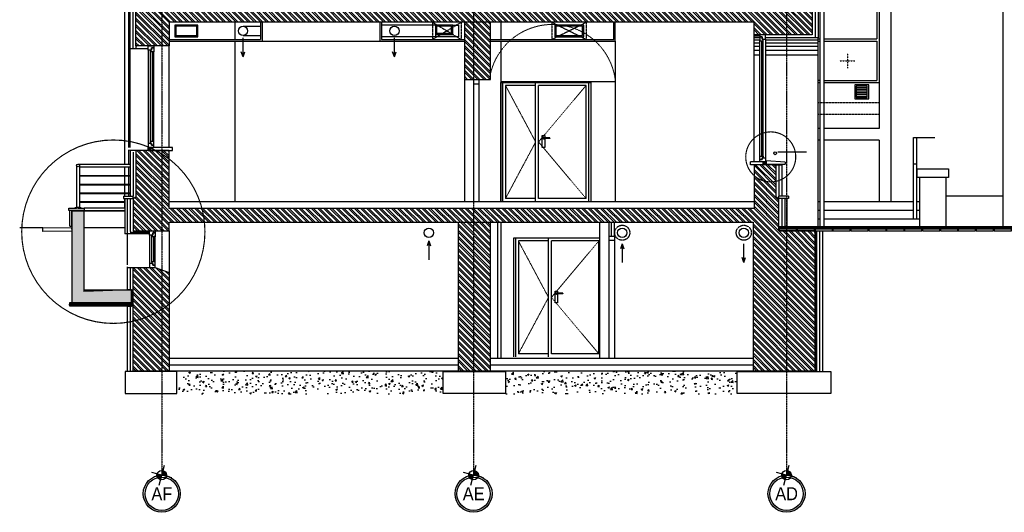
# Model space of a CAD drawing. Header units: inches. Extents: x -281236 to -70395, y 38777 to 102341.
# Tile 217 of 244: x -108179 to -106480, y 47503 to 48352. Entities that reach past the tile are written whole.
import ezdxf
from ezdxf.enums import TextEntityAlignment as Align

# ---------------------------------------------------------------- set-up
doc = ezdxf.new("R2010")
doc.units = ezdxf.units.IN
doc.header["$MEASUREMENT"] = 0
for name, pattern in [('CENTER', [2, 1.25, -0.25, 0.25, -0.25]), ('DASHED', [0.75, 0.5, -0.25]), ('DASHED2', [0.375, 0.25, -0.125]), ('DOT', [0.25, 0, -0.25]), ('HIDDEN', [0.375, 0.25, -0.125])]:
    doc.linetypes.add(name, pattern=pattern)
doc.layers.get('0').update_dxf_attribs({"color": 101})
for name, color, linetype in [('Det--hatch', 8, 'Continuous'), ('Det--widok', 8, 'Continuous'), ('Det-izol-term', 151, 'Continuous'), ('Det-kamien', 31, 'Continuous'), ('Drz---drzwi', 5, 'Continuous'), ('Fas--widok-cienka', 9, 'Continuous'), ('Fas-balustrada-widok', 64, 'Continuous'), ('Fas-okno-hatch', 251, 'Continuous'), ('Fas-okno-widok', 8, 'Continuous'), ('Ins-kan', 54, 'Continuous'), ('Ins-went-opis', 141, 'Continuous'), ('L_CIENKA', 8, 'Continuous'), ('Okn---okna', 5, 'Continuous'), ('Os-osie glowne', 8, 'CENTER'), ('Os-osie-opis', 8, 'Continuous'), ('Pos-drewno', 22, 'Continuous'), ('Pzt-uksztaltowanie terenu', 7, 'Continuous'), ('Sc-cegla pelna', 32, 'Continuous'), ('Sc-cegla pelna-hatch', 8, 'Continuous'), ('Sc-gk', 120, 'Continuous'), ('Sc-gk-hatch', 8, 'Continuous'), ('Sc-izolacja term-obrys', 132, 'Continuous'), ('Sc-izolacja term-styropian', 151, 'STYROPIAN-KA'), ('Sc-izolacja w', 144, 'Continuous'), ('W-idok', 9, 'Continuous')]:
    doc.layers.add(name, color=color, linetype=linetype)
doc.layers.add('Fas--widok-3', color=251, linetype='Continuous', lineweight=0)
doc.styles.add('dwg_opis duży', font='ARIAL.TTF', dxfattribs={"width": 0.9})
doc.linetypes.add('BATTING', pattern='A,0.0001,-0.1,[134,ltypeshp.shx,S=0.1,R=0,X=-0.1,Y=0],-0.2,[134,ltypeshp.shx,S=0.1,R=180,X=0.1,Y=0],-0.1', length=0.4001)
doc.linetypes.add('STYROPIAN-KA', pattern='A,0.0001,-0.1,[135,ltypeshp.shx,S=0.1,R=0,X=-0.1,Y=0],0,[135,ltypeshp.shx,S=0.1,R=180,X=0.1,Y=0],-0.1', length=0.2001)
doc.linetypes.add('ZIGZAG', pattern='A,0.00254,-5.08,[131,ltypeshp.shx,S=5.08,R=0,X=-5.08,Y=0],-10.16,[131,ltypeshp.shx,S=5.08,R=180,X=5.08,Y=0],-5.08', length=20.32254)
pattern_1 = [(135, (-4379.6696, -16501.851), (-5.30330086, -5.30330086), []), (135, (-4379.6696, -16498.315), (-5.30330086, -5.30330086), [])]
pattern_2 = [(50, (-142650.597, -11874.629), (28.690407, -2.510085), [3, -33]), (355, (-142650.597, -11874.63), (-5.550053, 30.087685), [2.4, -26.4]), (100.4514, (-142648.206, -11874.838), (23.140375, 27.577582), [2.549608, -28.045684]), (46.1842, (-142650.597, -11866.63), (42.689642, -6.62076), [4.5, -49.5]), (96.6356, (-142647.04, -11867.18), (37.386508, 38.964715), [3.824412, -42.06852]), (351.1842, (-142650.597, -11866.63), (37.386478, 38.964744), [3.6, -39.6]), (21, (-142646.597, -11868.629), (23.876282, -16.104756), [3, -33]), (326, (-142646.597, -11868.63), (9.732613, 29.006002), [2.4, -26.4]), (71.4514, (-142644.607, -11869.97), (33.608905, 12.90122), [2.549608, -28.045684]), (37.5, (-142650.597, -11874.629), (0.4863942, 13.3157542), [0, -26.08, 0, -26.8, 0, -26.5]), (7.5, (-142650.597, -11874.629), (10.5227815, 15.7764685), [0, -15.28, 0, -25.48, 0, -10.1]), (327.5, (-142659.517, -11874.629), (21.3528974, -0.9021949), [0, -10, 0, -31.2, 0, -41.4]), (317.5, (-142663.517, -11874.629), (23.327447, 4.0041993), [0, -13, 0, -20.72, 0, -29.4])]

# ---------------------------------------------------------------- blocks, each defined once
blk = doc.blocks.new('_opis_osi_liczbowy')
blk.add_hatch(color=256).paths.add_polyline_path([(32, 32), (32, 28.8, -1), (32, -28.8), (32, -32, 1)])
at = {"layer": 'Defpoints'}
h = blk.add_hatch(color=256, dxfattribs=at)
h.paths.add_polyline_path([(-2.2, -8, 0.414214), (8, -2.2), (0, 0)])
h.paths.add_polyline_path([(-8, 2.2), (0, 0), (2.2, 8, 0.414214)])
for radius in [32, 28.8]:
    blk.add_circle((32, 0), radius)
for p, q in [((4.6, 17.3), (-4.6, -17.3)), ((17.3, -4.6), (-17.3, 4.6))]:
    blk.add_line(p, q, dxfattribs=at)
blk.add_circle((0, 0), 8.32, dxfattribs=at)
at = {"style": 'dwg_opis duży', "width": 0.9}
blk.add_attdef('AXNAMEH', text='', height=22.4, rotation=90, dxfattribs=at).set_placement((32, 0), align=Align.MIDDLE_CENTER)
blk = doc.blocks.new('0630_STRZAŁKA')
at = {"ltscale": 0.5}
for points in [[(0, 0), (-3, -8.6)], [(0, 0), (0, -32.4)], [(0, 0), (3, -8.6)]]:
    blk.add_lwpolyline(points, dxfattribs=at)

msp = doc.modelspace()

# ---------------------------------------------------------------- hatches: boundary and pattern name
at = {"layer": 'Det--hatch', "ltscale": 2}
h = msp.add_hatch(dxfattribs=at)
h.set_pattern_fill('DASH', color=256, scale=0.25, angle=45, style=0)
h.set_pattern_definition([(45, (-109330.2484, 47738.3316), (1e-16, 1.122532), [0.79375, -0.79375])])
h.paths.add_polyline_path([(-108068.41, 48022.59), (-108088.41, 48022.59), (-108088.41, 47863.67), (-107995.41, 47863.67), (-107995.41, 47885.86), (-108068.41, 47883.67)])
h.paths.add_polyline_path([(-107990.41, 47886.01), (-107995.41, 47885.86), (-107995.41, 47863.67), (-107990.41, 47863.67)])
h.paths.add_polyline_path([(-107986.41, 47886.13), (-107990.41, 47886.01), (-107990.41, 47863.67), (-107986.41, 47863.67)])
h = msp.add_hatch(dxfattribs=at)
h.set_pattern_fill('DASH', color=256, scale=0.3, angle=45, style=0)
h.set_pattern_definition([(45, (-109330.2484, 47738.3316), (1e-16, 1.3470384), [0.9525, -0.9525])])
h.paths.add_polyline_path([(-107995.41, 47863.67), (-108088.41, 47863.67), (-108093.41, 47863.67), (-108093.41, 47862.99, 0.0117287), (-108087.37, 47858.67), (-107995.41, 47858.67)])
h.paths.add_polyline_path([(-108093.41, 47862.99), (-108093.41, 47858.67), (-108087.37, 47858.67, -0.0117287)], flags=17)
h.paths.add_polyline_path([(-107990.41, 47863.67), (-107995.41, 47863.67), (-107995.41, 47858.67), (-107990.41, 47858.67)])
h.paths.add_polyline_path([(-107986.41, 47863.67), (-107990.41, 47863.67), (-107990.41, 47858.67), (-107986.41, 47858.67)])
at = {"layer": 'Det--hatch'}
h = msp.add_hatch(dxfattribs=at)
h.set_pattern_fill('AR-CONC', color=256, scale=4, style=0)
h.set_pattern_definition(pattern_2)
h.paths.add_polyline_path([(-107769.91, 47746.73), (-107906.9, 47746.73), (-107906.9, 47706.73), (-107897.9, 47706.73), (-107769.91, 47706.73)])
h.paths.add_polyline_path([(-107449.41, 47746.73), (-107769.91, 47746.73), (-107769.91, 47706.73), (-107457.41, 47706.73), (-107449.41, 47706.73)])
h = msp.add_hatch(dxfattribs=at)
h.set_pattern_fill('AR-CONC', color=256, scale=4, style=0)
h.set_pattern_definition(pattern_2)
h.paths.add_polyline_path([(-107073.48, 47746.73), (-107339.41, 47746.73), (-107339.41, 47706.73), (-107330.41, 47706.73), (-107073.48, 47706.73)])
h.paths.add_polyline_path([(-106941.84, 47746.73), (-107073.48, 47746.73), (-107073.48, 47706.73), (-106950.84, 47706.73), (-106941.84, 47706.73)])
at = {"layer": 'Fas-okno-widok'}
h = msp.add_hatch(dxfattribs=at)
h.set_pattern_fill('LINE', color=256, scale=24, style=0)
h.set_pattern_definition([(0, (16097.954, -29482.6), (0, 3), [])])
h.paths.add_polyline_path([(-106716.19, 48237.3), (-106735.39, 48237.3), (-106735.39, 48218.1), (-106716.19, 48218.1)])
at = {"layer": 'Sc-cegla pelna-hatch'}
h = msp.add_hatch(dxfattribs=at)
h.set_pattern_fill('ANSI32', color=256, scale=20, angle=90, style=0)
h.set_pattern_definition(pattern_1)
h.paths.add_polyline_path([(-107921.4, 48459.73), (-107921.41, 48459.73), (-107953.55, 48459.73), (-107957.55, 48459.73), (-107978.4, 48459.73), (-107978.41, 48306.73), (-107921.41, 48306.73), (-107921.4, 48347.73), (-107745.59, 48347.73), (-107745.59, 48371.73), (-107921.4, 48371.73)])
h.paths.add_polyline_path([(-107478.29, 48371.73), (-107745.59, 48371.73), (-107745.59, 48347.73), (-107478.29, 48347.73)])
h.paths.add_polyline_path([(-107329.83, 48371.73), (-107478.29, 48371.73), (-107478.29, 48347.73), (-107329.83, 48347.73)])
h.paths.add_polyline_path([(-107075.1, 48371.73), (-107329.83, 48371.73), (-107329.83, 48347.73), (-107075.1, 48347.73)])
h.paths.add_polyline_path([(-106811.09, 48459.72), (-106866.41, 48459.72), (-106866.41, 48371.73), (-107075.1, 48371.73), (-107075.1, 48347.73), (-106911.71, 48347.73), (-106911.71, 48325.73), (-106811.1, 48325.73)])
h = msp.add_hatch(dxfattribs=at)
h.set_pattern_fill('ANSI32', color=256, scale=20, angle=90, style=0)
h.set_pattern_definition(pattern_1)
h.paths.add_polyline_path([(-107366.59, 48347.73), (-107395.75, 48347.73), (-107395.75, 48248.73), (-107366.59, 48248.73)])
h.paths.add_polyline_path([(-107395.75, 48347.73), (-107411.59, 48347.73), (-107411.59, 48248.73), (-107395.75, 48248.73)])
h.paths.add_polyline_path([(-107366.41, 48002.73), (-107395.75, 48002.73), (-107395.75, 47746.73), (-107366.41, 47746.73)])
h.paths.add_polyline_path([(-107395.75, 48002.73), (-107422.41, 48002.73), (-107422.41, 47746.73), (-107395.75, 47746.73)])
h = msp.add_hatch(dxfattribs=at)
h.set_pattern_fill('ANSI32', color=256, scale=20, angle=90, style=0)
h.set_pattern_definition(pattern_1)
h.paths.add_polyline_path([(-107075.1, 48026.73), (-107478.29, 48026.73), (-107478.29, 48002.73), (-107075.1, 48002.73)])
h.paths.add_polyline_path([(-107921.4, 47916.25), (-107945.28, 47924.73), (-107955.28, 47924.73), (-107983.41, 47924.73), (-107983.41, 47746.73), (-107921.4, 47746.73)])
h.paths.add_polyline_path([(-106868.71, 48043.11), (-106873.71, 48046), (-106873.71, 48101.73), (-106911.71, 48101.73), (-106911.71, 48026.73), (-107075.1, 48026.73), (-107075.1, 48002.73), (-106913.41, 48002.73), (-106913.41, 47746.73), (-106805.97, 47746.73), (-106805.97, 47987.73), (-106868.71, 47987.73)])
h.paths.add_polyline_path([(-107978.41, 48046), (-107983.41, 48043.11), (-107983.41, 47987.73), (-107921.4, 47987.73), (-107921.4, 48002.73), (-107478.29, 48002.73), (-107478.29, 48026.73), (-107921.41, 48026.73), (-107921.41, 48126.73), (-107978.41, 48126.73)])

# ---------------------------------------------------------------- linework, layer by layer
at = {"ltscale": 2, "const_width": 2}
msp.add_lwpolyline([(-108175.67, 47986.51, 1), (-107859.38, 47986.51, 1), (-108175.67, 47986.51, 0)], format="xyb", dxfattribs=at)
msp.add_lwpolyline([(-106839.68, 48115.47, -1), (-106925.98, 48115.47, -1)], format="xyb", close=True, dxfattribs=at)
at = {"ltscale": 2}
msp.add_lwpolyline([(-108089.41, 47987.59), (-108139.4, 47987.09), (-108139.46, 47993.09), (-108089.47, 47993.59)], close=True, dxfattribs=at)
for points in [[(-108088.41, 47863.67), (-108093.41, 47863.67), (-108093.41, 47858.67), (-107986.41, 47858.67), (-107986.41, 47886.13), (-108068.41, 47883.67)], [(-107986.41, 47863.67), (-108088.41, 47863.67)]]:
    msp.add_lwpolyline(points)
at = {"layer": 'Det--hatch', "ltscale": 2}
for p, q in [((-108139.46, 47993.09), (-108179.12, 47993.09)), ((-108089.47, 47993.59), (-108088.41, 47993.59))]:
    msp.add_line(p, q, dxfattribs=at)
at = {"layer": 'Det--hatch', "linetype": 'DASHED', "ltscale": 0.5}
for p, q in [((-108068.41, 47993.59), (-107997.91, 47993.59)), ((-108068.41, 47886.13), (-107986.41, 47886.13))]:
    msp.add_line(p, q, dxfattribs=at)
at = {"layer": 'Det--widok', "ltscale": 2}
for p, q in [((-107793.69, 48340.73), (-107763.65, 48340.73)), ((-107461.59, 48342.73), (-107554.7, 48342.73)), ((-107431.59, 48342.73), (-107421.59, 48342.73)), ((-107421.59, 48342.73), (-107421.59, 48322.73)), ((-107793.69, 48324.73), (-107763.65, 48324.73)), ((-107461.59, 48322.73), (-107554.7, 48322.73)), ((-107461.59, 48326.73), (-107461.59, 48322.73)), ((-107421.59, 48322.73), (-107461.59, 48322.73)), ((-106870.68, 48124.22), (-106821.25, 48124.22)), ((-108075.91, 48083.59), (-107988.4, 48083.59)), ((-108075.91, 48082.59), (-107988.4, 48082.59)), ((-108075.91, 48068.59), (-107988.4, 48068.59)), ((-108075.91, 48067.59), (-107988.4, 48067.59)), ((-108075.91, 48053.59), (-107988.4, 48053.59)), ((-108075.91, 48052.59), (-107988.4, 48052.59)), ((-108075.91, 48038.59), (-107997.91, 48038.59)), ((-108075.91, 48037.59), (-107997.91, 48037.59))]:
    msp.add_line(p, q, dxfattribs=at)
for points in [[(-107911.4, 48322.73), (-107871.4, 48322.73), (-107871.4, 48342.73), (-107911.4, 48342.73)], [(-107909.4, 48324.73), (-107873.4, 48324.73), (-107873.4, 48340.73), (-107909.4, 48340.73)], [(-107461.59, 48326.73), (-107431.59, 48326.73), (-107431.59, 48342.73), (-107461.59, 48342.73)], [(-107459.59, 48328.73), (-107433.59, 48328.73), (-107433.59, 48340.73), (-107459.59, 48340.73)], [(-107255.59, 48322.73), (-107205.59, 48322.73), (-107205.59, 48342.73), (-107255.59, 48342.73)], [(-107253.59, 48324.73), (-107207.59, 48324.73), (-107207.59, 48340.73), (-107253.59, 48340.73)]]:
    msp.add_lwpolyline(points, close=True, dxfattribs=at)
for points in [[(-106631.3, 48148.73), (-106599.59, 48148.73)], [(-108078.41, 48103.09), (-107988.4, 48103.09)], [(-108078.41, 48103.09), (-107988.4, 48103.09)], [(-108075.91, 48098.09), (-107988.4, 48098.09)], [(-108075.91, 48098.09), (-107988.4, 48098.09)]]:
    msp.add_lwpolyline(points, dxfattribs=at)
for centre in [(-107793.69, 48332.73), (-107532.39, 48332.73), (-107472.87, 47984.73), (-107139.16, 47984.73), (-106929.35, 47984.73)]:
    msp.add_circle(centre, 8, dxfattribs=at)
at = {"layer": 'Det-izol-term', "linetype": 'ZIGZAG', "ltscale": 0.5}
msp.add_line((-107955.28, 47985.23), (-107988.41, 47985.23), dxfattribs=at)
at = {"layer": 'Det-izol-term', "linetype": 'ZIGZAG', "ltscale": 0.9}
for p, q in [((-107988.41, 47924.73), (-107988.41, 47886.63)), ((-107988.41, 47858.17), (-107988.41, 47745.73))]:
    msp.add_line(p, q, dxfattribs=at)
at = {"layer": 'Det-izol-term', "linetype": 'ZIGZAG', "ltscale": 0.2}
msp.add_line((-107984.91, 47886.63), (-107984.91, 47858.17), dxfattribs=at)
at = {"layer": 'Det-kamien', "ltscale": 2}
for p, q in [((-107999.91, 48047.61), (-107983.41, 48047.61)), ((-107999.91, 48047.61), (-107999.91, 48043.61)), ((-107999.91, 48043.61), (-107983.41, 48043.61)), ((-107997.91, 48043.61), (-107997.91, 47982.73)), ((-107983.41, 48043.61), (-107983.41, 48047.61)), ((-106852.21, 48047.61), (-106868.71, 48047.61)), ((-106868.71, 48043.61), (-106868.71, 48047.61)), ((-106852.21, 48043.61), (-106868.71, 48043.61)), ((-106852.21, 48047.61), (-106852.21, 48043.61)), ((-108092.41, 47996.09), (-108092.41, 48023.09)), ((-108088.91, 47996.09), (-108088.91, 48023.09)), ((-108092.41, 47996.09), (-108088.91, 47996.09)), ((-107993.41, 47982.73), (-107997.91, 47982.73))]:
    msp.add_line(p, q, dxfattribs=at)
msp.add_lwpolyline([(-106854.7, 47996.11), (-106854.7, 48043.11), (-106858.7, 48043.11), (-106858.7, 47996.11)], close=True, dxfattribs=at)
msp.add_lwpolyline([(-108078.41, 48027.09), (-108067.91, 48027.09), (-108067.91, 48023.09), (-108094.41, 48023.09), (-108094.41, 48027.09), (-108080.91, 48027.09)], dxfattribs=at)
at = {"layer": 'Drz---drzwi'}
for p, q in [((-107162.41, 47978.73), (-107162.41, 47768.73)), ((-107152.41, 47978.73), (-107152.41, 47768.73))]:
    msp.add_line(p, q, dxfattribs=at)
for points in [[(-107395.59, 48248.73), (-107395.59, 48038.73)], [(-107386.59, 48248.73), (-107386.59, 48038.73)], [(-107395.59, 48241.73), (-107386.59, 48241.73)], [(-107162.41, 47971.73), (-107152.41, 47971.73)]]:
    msp.add_lwpolyline(points, dxfattribs=at)
at = {"layer": 'Fas--widok-3', "linetype": 'DASHED2'}
for points in [[(-107340.64, 48238.73), (-107288.59, 48141.24), (-107340.64, 48043.77)], [(-107201.54, 48238.73), (-107283.59, 48141.26), (-107201.54, 48043.75)], [(-107318.46, 47970.73), (-107266.41, 47873.24), (-107318.46, 47775.77)], [(-107179.36, 47970.73), (-107261.41, 47873.26), (-107179.36, 47775.75)]]:
    msp.add_lwpolyline(points, dxfattribs=at)
msp.add_arc((-107259.83, 48234.19), 109.61, 9.08146, 166.91607, dxfattribs=at)
at = {"layer": 'Fas--widok-cienka'}
for p, q in [((-107348.59, 48347.73), (-107348.59, 48317.73)), ((-107760.65, 48314.73), (-107557.7, 48314.73)), ((-107348.59, 48314.73), (-107348.59, 48050.73)), ((-107151.59, 48314.73), (-107151.59, 48038.73)), ((-107411.59, 48248.73), (-107411.59, 48038.73)), ((-107348.59, 48245.73), (-107151.59, 48245.73)), ((-106630.79, 48094.73), (-106575.79, 48094.73)), ((-106630.79, 48094.73), (-106630.79, 48079.73)), ((-106575.79, 48094.73), (-106575.79, 48079.73)), ((-106575.79, 48079.73), (-106630.79, 48079.73))]:
    msp.add_line(p, q, dxfattribs=at)
at = {"layer": 'Fas--widok-cienka', "linetype": 'DOT', "ltscale": 0.5}
for p, q in [((-106801.09, 48209.23), (-106695.79, 48209.23)), ((-106801.09, 48189.23), (-106695.79, 48189.23))]:
    msp.add_line(p, q, dxfattribs=at)
at = {"layer": 'Fas--widok-cienka', "linetype": 'Continuous'}
for p, q in [((-107276.01, 48148.75), (-107276.01, 48147.71)), ((-107274.97, 48148.75), (-107276.01, 48148.75)), ((-107276.01, 48146.66), (-107276.01, 48147.71)), ((-107274.97, 48146.66), (-107276.01, 48146.66)), ((-107274.97, 48148.75), (-107272.8, 48148.75)), ((-107274.97, 48146.66), (-107272.8, 48146.66)), ((-107264.1, 48148.3), (-107274.8, 48148.75)), ((-107264.1, 48147.11), (-107274.8, 48146.66)), ((-107264.1, 48147.71), (-107264.1, 48148.3)), ((-107264.1, 48147.71), (-107264.1, 48147.11)), ((-107253.83, 47880.75), (-107253.83, 47879.71)), ((-107252.78, 47880.75), (-107253.83, 47880.75)), ((-107253.83, 47878.66), (-107253.83, 47879.71)), ((-107252.78, 47878.66), (-107253.83, 47878.66)), ((-107252.78, 47880.75), (-107250.62, 47880.75)), ((-107252.78, 47878.66), (-107250.62, 47878.66)), ((-107241.91, 47880.3), (-107252.62, 47880.75)), ((-107241.91, 47879.11), (-107252.62, 47878.66)), ((-107241.91, 47879.71), (-107241.91, 47880.3)), ((-107241.91, 47879.71), (-107241.91, 47879.11))]:
    msp.add_line(p, q, dxfattribs=at)
at = {"layer": 'Fas--widok-cienka'}
for points in [[(-106675.79, 48675.23), (-106675.79, 48103.09)], [(-106695.79, 48639.8), (-106695.79, 48164.18)], [(-106695.79, 48639.8), (-106695.79, 48164.18)], [(-107807.41, 48317.73), (-107807.41, 48347.73)], [(-107807.41, 48038.73), (-107807.41, 48315.73)], [(-106798.09, 48164.18), (-106801.09, 48164.18)], [(-106695.79, 48164.18), (-106791.09, 48164.18)], [(-106798.09, 48144.18), (-106801.09, 48144.18)], [(-106695.79, 48144.18), (-106791.09, 48144.18)], [(-106695.79, 48144.18), (-106695.79, 48038.73)], [(-106695.79, 48144.18), (-106695.79, 48038.73)], [(-106675.79, 48103.09), (-106675.79, 48038.73)], [(-106625.79, 48079.73), (-106625.79, 47993.2)], [(-106580.79, 48079.73), (-106580.79, 47993.2)], [(-106482.05, 48047.61), (-106580.79, 48047.61)], [(-106801.09, 48038.73), (-106798.09, 48038.73)], [(-106791.09, 48038.73), (-106636.3, 48038.73)], [(-106631.3, 48038.73), (-106625.79, 48038.73)], [(-106801.09, 48023.73), (-106798.09, 48023.73)], [(-106791.09, 48023.73), (-106636.3, 48023.73)], [(-106631.3, 48023.73), (-106625.79, 48023.73)], [(-107178.41, 48002.73), (-107178.41, 47768.73)], [(-106801.09, 48008.73), (-106798.09, 48008.73)], [(-106791.09, 48008.73), (-106625.79, 48008.73)]]:
    msp.add_lwpolyline(points, dxfattribs=at)
at = {"layer": 'Fas--widok-cienka', "linetype": 'Continuous'}
for points in [[(-107277.13, 48152.12), (-107272.8, 48152.12), (-107272.8, 48131.97), (-107277.13, 48131.97)], [(-107254.95, 47884.12), (-107250.62, 47884.12), (-107250.62, 47863.97), (-107254.95, 47863.97)]]:
    msp.add_lwpolyline(points, close=True, dxfattribs=at)
for centre in [(-107274.97, 48147.71), (-107252.78, 47879.71)]:
    msp.add_circle(centre, 1.04, dxfattribs=at)
at = {"layer": 'Fas-balustrada-widok'}
for p, q in [((-106636.3, 48008.73), (-106636.3, 48148.73)), ((-106636.3, 48148.73), (-106631.3, 48148.73)), ((-106631.3, 48148.73), (-106631.3, 48008.73)), ((-108080.91, 48100.59), (-108080.91, 48028.84)), ((-108075.91, 48100.59), (-108075.91, 48028.84)), ((-106636.3, 48103.4), (-106631.3, 48103.4))]:
    msp.add_line(p, q, dxfattribs=at)
at = {"layer": 'Fas-balustrada-widok', "flags": 128}
msp.add_lwpolyline([(-108073.41, 48027.09), (-108083.41, 48027.09), (-108083.41, 48028.09, -0.1994429), (-108073.41, 48028.09)], format="xyb", close=True, dxfattribs=at)
at = {"layer": 'Fas-balustrada-widok'}
for centre in [(-106875.21, 48121.72), (-108078.41, 48100.59)]:
    msp.add_circle(centre, 2.5, dxfattribs=at)
at = {"layer": 'Fas-okno-hatch', "linetype": 'DASHED', "ltscale": 0.2}
for p, q in [((-106763.4, 48281.23), (-106737.48, 48281.23)), ((-106750.44, 48294.19), (-106750.44, 48268.27))]:
    msp.add_line(p, q, dxfattribs=at)
at = {"layer": 'Fas-okno-widok'}
for p, q in [((-106699.79, 48419.23), (-106699.79, 48319.23)), ((-106695.79, 48423.23), (-106695.79, 48243.23)), ((-106801.09, 48319.23), (-106798.09, 48319.23)), ((-106801.09, 48315.23), (-106798.09, 48315.23)), ((-106791.09, 48319.23), (-106699.79, 48319.23)), ((-106791.09, 48315.23), (-106699.79, 48315.23)), ((-106699.79, 48315.23), (-106699.79, 48247.23)), ((-106798.09, 48247.23), (-106801.09, 48247.23)), ((-106791.09, 48247.23), (-106699.79, 48247.23)), ((-106798.09, 48243.23), (-106801.09, 48243.23)), ((-106695.79, 48243.23), (-106791.09, 48243.23))]:
    msp.add_line(p, q, dxfattribs=at)
for points in [[(-106737.79, 48215.7), (-106713.79, 48215.7), (-106713.79, 48239.7), (-106737.79, 48239.7)], [(-106735.39, 48218.1), (-106716.19, 48218.1), (-106716.19, 48237.3), (-106735.39, 48237.3)]]:
    msp.add_lwpolyline(points, close=True, dxfattribs=at)
at = {"layer": 'Ins-kan'}
msp.add_line((-106482.05, 48724.32), (-106482.05, 47993.2), dxfattribs=at)
at = {"layer": 'L_CIENKA'}
for p, q in [((-107998.4, 48655.85), (-107998.4, 48103.09)), ((-107991.4, 48460.73), (-107991.4, 48131.68)), ((-106798.09, 48460.73), (-106798.09, 47993.2)), ((-106791.09, 48460.73), (-106791.09, 47993.2)), ((-107991.4, 48127.73), (-107991.4, 48103.09)), ((-107998.4, 48098.09), (-107998.4, 48083.59)), ((-107991.4, 48098.09), (-107991.4, 48083.59)), ((-107998.4, 48082.59), (-107998.4, 48068.59)), ((-107991.4, 48082.59), (-107991.4, 48068.59)), ((-107998.4, 48067.59), (-107998.4, 48053.59)), ((-107991.4, 48067.59), (-107991.4, 48053.59)), ((-107998.4, 48052.59), (-107998.4, 48047.61)), ((-107998.4, 48043.61), (-107998.4, 48027.09)), ((-107991.4, 48052.59), (-107991.4, 48047.61))]:
    msp.add_line(p, q, dxfattribs=at)
at = {"layer": 'L_CIENKA', "linetype": 'DASHED2', "ltscale": 0.6}
for p, q in [((-107466.59, 48347.73), (-107416.59, 48317.73)), ((-107416.59, 48347.73), (-107466.59, 48317.73)), ((-107260.59, 48347.73), (-107200.59, 48317.73)), ((-107200.59, 48347.73), (-107260.59, 48317.73))]:
    msp.add_line(p, q, dxfattribs=at)
for points in [[(-107466.59, 48317.73), (-107416.59, 48317.73), (-107416.59, 48347.73), (-107466.59, 48347.73)], [(-107260.59, 48317.73), (-107200.59, 48317.73), (-107200.59, 48347.73), (-107260.59, 48347.73)]]:
    msp.add_lwpolyline(points, close=True, dxfattribs=at)
for centre in [(-107139.16, 47984.73), (-106929.35, 47984.73)]:
    msp.add_circle(centre, 13, dxfattribs=at)
at = {"layer": 'Okn---okna'}
for p, q in [((-106895.71, 48116.8), (-106895.71, 48315.73)), ((-106891.71, 48318.73), (-106891.71, 48113.73)), ((-107957.55, 48299.73), (-107957.55, 48138.73)), ((-107953.55, 48138.73), (-107953.55, 48296.73)), ((-107953.55, 48126.73), (-107957.55, 48131.73)), ((-107953.55, 48131.73), (-107957.55, 48126.73)), ((-107957.55, 48126.73), (-107957.55, 48131.73)), ((-107915.41, 48131.73), (-107953.55, 48131.73)), ((-107953.55, 48131.73), (-107953.55, 48126.73)), ((-107915.41, 48126.73), (-107915.41, 48131.73)), ((-107953.55, 48126.73), (-107915.41, 48126.73)), ((-106917.71, 48101.73), (-106917.71, 48106.73)), ((-106895.71, 48106.73), (-106917.71, 48106.73)), ((-106895.71, 48101.73), (-106917.71, 48101.73)), ((-106895.71, 48101.73), (-106891.71, 48106.73)), ((-106895.71, 48106.73), (-106891.71, 48101.73)), ((-106891.71, 48101.73), (-106891.71, 48106.73)), ((-106890.71, 48108.98), (-106890.71, 48102.73)), ((-106857.92, 48106.23), (-106890.71, 48108.98)), ((-106890.71, 48102.73), (-106857.92, 48102.73)), ((-106857.92, 48106.23), (-106857.92, 48102.73)), ((-107955.28, 47980.73), (-107955.28, 47931.73)), ((-107951.28, 47987.73), (-107951.28, 47987.73)), ((-107951.28, 47933.73), (-107951.28, 47979.73))]:
    msp.add_line(p, q, dxfattribs=at)
for points in [[(-106891.71, 48318.73), (-106891.71, 48325.73), (-106901.71, 48325.73), (-106901.71, 48322.73), (-106897.71, 48322.73), (-106897.71, 48318.73)], [(-106895.71, 48315.73), (-106895.71, 48318.73), (-106897.71, 48318.73), (-106897.71, 48322.73), (-106901.71, 48322.73), (-106901.71, 48318.73), (-106901.71, 48315.73)], [(-107957.55, 48299.73), (-107957.55, 48306.73), (-107947.55, 48306.73), (-107947.55, 48303.73), (-107951.55, 48303.73), (-107951.55, 48299.73)], [(-107953.55, 48296.73), (-107953.55, 48299.73), (-107951.55, 48299.73), (-107951.55, 48303.73), (-107947.55, 48303.73), (-107947.55, 48299.73), (-107947.55, 48296.73)], [(-107957.55, 48138.73), (-107957.55, 48131.73), (-107947.55, 48131.73), (-107947.55, 48135.73), (-107951.55, 48135.73), (-107951.55, 48138.73)], [(-107957.55, 48126.73), (-107953.55, 48126.73), (-107953.55, 48131.73), (-107957.55, 48131.73)], [(-107953.55, 48141.8), (-107953.55, 48138.8), (-107951.55, 48138.8), (-107951.55, 48135.8), (-107947.55, 48135.8), (-107947.55, 48138.8), (-107947.55, 48141.8)], [(-106895.71, 48116.8), (-106895.71, 48113.8), (-106897.71, 48113.8), (-106897.71, 48110.8), (-106901.71, 48110.8), (-106901.71, 48113.8), (-106901.71, 48116.8)], [(-106891.71, 48113.73), (-106891.71, 48106.73), (-106901.71, 48106.73), (-106901.71, 48110.73), (-106897.71, 48110.73), (-106897.71, 48113.73)], [(-106891.71, 48101.73), (-106895.71, 48101.73), (-106895.71, 48106.73), (-106891.71, 48106.73)], [(-107955.28, 47980.73), (-107955.28, 47987.73), (-107945.28, 47987.73), (-107945.28, 47984.73), (-107949.28, 47984.73), (-107949.28, 47980.73)], [(-107951.28, 47977.73), (-107951.28, 47980.73), (-107949.28, 47980.73), (-107949.28, 47984.73), (-107945.28, 47984.73), (-107945.28, 47980.73), (-107945.28, 47977.73)], [(-107955.28, 47931.73), (-107955.28, 47924.73), (-107945.28, 47924.73), (-107945.28, 47928.73), (-107949.28, 47928.73), (-107949.28, 47931.73)], [(-107951.28, 47934.8), (-107951.28, 47931.8), (-107949.28, 47931.8), (-107949.28, 47928.8), (-107945.28, 47928.8), (-107945.28, 47931.8), (-107945.28, 47934.8)]]:
    msp.add_lwpolyline(points, close=True, dxfattribs=at)
for points in [[(-106901.71, 48116.8), (-106901.71, 48315.73)], [(-106898.71, 48315.73), (-106898.71, 48116.8)], [(-107950.55, 48296.73), (-107950.55, 48141.8)], [(-107947.55, 48141.8), (-107947.55, 48296.73)], [(-107948.28, 47987.73), (-107948.28, 47984.73)], [(-107948.28, 47977.73), (-107948.28, 47934.8)], [(-107945.28, 47934.8), (-107945.28, 47979.73)]]:
    msp.add_lwpolyline(points, dxfattribs=at)
at = {"layer": 'Os-osie glowne'}
for p, q in [((-107933.9, 49363.08), (-107933.9, 47566.74)), ((-107395.75, 49363.08), (-107395.75, 47566.74)), ((-106855.59, 49363.08), (-106855.59, 47566.74))]:
    msp.add_line(p, q, dxfattribs=at)
at = {"layer": 'Pos-drewno'}
for p, q in [((-107921.41, 48038.73), (-106911.71, 48038.73)), ((-107921.41, 47768.73), (-107422.41, 47768.73)), ((-107366.41, 47768.73), (-106913.41, 47768.73))]:
    msp.add_line(p, q, dxfattribs=at)
at = {"layer": 'Pzt-uksztaltowanie terenu', "const_width": 6}
msp.add_lwpolyline([(-106868.17, 47993.2), (-106312.87, 47993.2), (-105955.2, 47989.2), (-104828.74, 47993.2)], dxfattribs=at)
at = {"layer": 'Sc-cegla pelna'}
for p, q in [((-107921.41, 48126.73), (-107978.41, 48126.73)), ((-107978.41, 48126.73), (-107978.41, 48046)), ((-107921.41, 48026.73), (-107921.41, 48126.73)), ((-106873.71, 48101.73), (-106911.71, 48101.73)), ((-106911.71, 48101.73), (-106911.71, 48026.73)), ((-106873.71, 48046), (-106873.71, 48101.73)), ((-107978.41, 48046), (-107983.41, 48043.11)), ((-107983.41, 48043.61), (-107983.41, 47987.73)), ((-106868.71, 48043.11), (-106873.71, 48046)), ((-106868.71, 47987.73), (-106868.71, 48043.11)), ((-106911.71, 48026.73), (-107921.41, 48026.73)), ((-107921.4, 47987.73), (-107921.4, 48002.73)), ((-107921.4, 48002.73), (-106913.41, 48002.73)), ((-107422.41, 48002.73), (-107422.41, 47746.73)), ((-107366.41, 47746.73), (-107366.41, 48002.73)), ((-106913.41, 48002.73), (-106913.41, 47746.73)), ((-107983.41, 47987.73), (-107921.4, 47987.73)), ((-106805.97, 47987.73), (-106868.71, 47987.73)), ((-106805.97, 47746.73), (-106805.97, 47987.73)), ((-107921.41, 47756.73), (-107422.41, 47756.73)), ((-107366.41, 47756.73), (-106913.41, 47756.73)), ((-107983.41, 47746.73), (-106913.41, 47746.73)), ((-106913.41, 47746.73), (-106913.41, 47746.73)), ((-106913.41, 47746.73), (-106805.97, 47746.73))]:
    msp.add_line(p, q, dxfattribs=at)
for points in [[(-107921.41, 48306.73), (-107978.41, 48306.73), (-107978.4, 48459.73), (-107921.4, 48459.73), (-107921.4, 48371.73), (-106866.41, 48371.73), (-106866.41, 48459.72), (-106811.09, 48459.72), (-106811.1, 48325.73), (-106911.71, 48325.73), (-106911.71, 48347.73), (-107921.4, 48347.73), (-107921.41, 48306.73)], [(-107411.59, 48347.73), (-107411.59, 48248.73), (-107366.59, 48248.73), (-107366.59, 48347.73)], [(-107983.41, 47746.73), (-107983.41, 47924.73), (-107945.28, 47924.73), (-107921.4, 47916.25), (-107921.4, 47746.73)]]:
    msp.add_lwpolyline(points, dxfattribs=at)
at = {"layer": 'Sc-cegla pelna-hatch'}
for p, q in [((-106901.71, 48323.67), (-106911.71, 48323.67)), ((-106901.71, 48320.67), (-106911.71, 48320.67)), ((-106901.71, 48316.67), (-106911.71, 48316.67)), ((-106801.09, 48316.67), (-106891.71, 48316.67)), ((-106901.71, 48311.67), (-106911.71, 48311.67)), ((-106901.71, 48305.67), (-106911.71, 48305.67)), ((-106901.71, 48298.67), (-106911.71, 48298.67)), ((-106801.09, 48311.67), (-106891.71, 48311.67)), ((-106801.09, 48305.67), (-106891.71, 48305.67)), ((-106801.09, 48298.67), (-106891.71, 48298.67)), ((-106901.71, 48290.67), (-106911.71, 48290.67)), ((-106801.09, 48290.67), (-106891.71, 48290.67))]:
    msp.add_line(p, q, dxfattribs=at)
for points in [[(-106868.17, 47988.2), (-106838.17, 47988.2), (-106838.17, 47993.2), (-106868.17, 47993.2)], [(-106837.27, 47988.2), (-106807.27, 47988.2), (-106807.27, 47993.2), (-106837.27, 47993.2)], [(-106806.37, 47988.2), (-106776.37, 47988.2), (-106776.37, 47993.2), (-106806.37, 47993.2)], [(-106775.47, 47988.2), (-106745.47, 47988.2), (-106745.47, 47993.2), (-106775.47, 47993.2)], [(-106775.47, 47988.2), (-106745.47, 47988.2), (-106745.47, 47993.2), (-106775.47, 47993.2)], [(-106744.57, 47988.2), (-106714.57, 47988.2), (-106714.57, 47993.2), (-106744.57, 47993.2)], [(-106713.67, 47988.2), (-106683.67, 47988.2), (-106683.67, 47993.2), (-106713.67, 47993.2)], [(-106682.77, 47988.2), (-106652.77, 47988.2), (-106652.77, 47993.2), (-106682.77, 47993.2)], [(-106651.87, 47988.2), (-106621.87, 47988.2), (-106621.87, 47993.2), (-106651.87, 47993.2)], [(-106620.97, 47988.2), (-106590.97, 47988.2), (-106590.97, 47993.2), (-106620.97, 47993.2)], [(-106590.07, 47988.2), (-106560.07, 47988.2), (-106560.07, 47993.2), (-106590.07, 47993.2)], [(-106559.17, 47988.2), (-106529.17, 47988.2), (-106529.17, 47993.2), (-106559.17, 47993.2)], [(-106528.27, 47988.2), (-106498.27, 47988.2), (-106498.27, 47993.2), (-106528.27, 47993.2)], [(-106497.37, 47988.2), (-106467.37, 47988.2), (-106467.37, 47993.2), (-106497.37, 47993.2)]]:
    msp.add_lwpolyline(points, close=True, dxfattribs=at)
at = {"layer": 'Sc-gk'}
for p, q in [((-107763.65, 48347.73), (-107763.65, 48317.73)), ((-107760.65, 48347.73), (-107760.65, 48314.73)), ((-107557.7, 48347.73), (-107557.7, 48314.73)), ((-107554.7, 48347.73), (-107554.7, 48317.73)), ((-107153.59, 48317.73), (-107153.59, 48347.73)), ((-107151.59, 48314.73), (-107151.59, 48347.73)), ((-107921.4, 48317.73), (-107763.65, 48317.73)), ((-107921.4, 48314.73), (-107760.65, 48314.73)), ((-107557.7, 48314.73), (-107411.59, 48314.73)), ((-107554.7, 48317.73), (-107411.59, 48317.73)), ((-107366.59, 48317.73), (-107153.59, 48317.73)), ((-107366.59, 48314.73), (-107151.59, 48314.73))]:
    msp.add_line(p, q, dxfattribs=at)
for points in [[(-107354.41, 48002.73), (-107354.41, 47768.73)], [(-107348.41, 48002.73), (-107348.41, 47768.73)], [(-107162.41, 48002.73), (-107162.41, 47978.73), (-107152.41, 47978.73), (-107152.41, 48002.73)]]:
    msp.add_lwpolyline(points, dxfattribs=at)
at = {"layer": 'Sc-gk-hatch', "linetype": 'BATTING', "ltscale": 0.22}
msp.add_line((-107157.41, 47978.73), (-107157.41, 48002.73), dxfattribs=at)
at = {"layer": 'Sc-izolacja term-obrys'}
for p, q in [((-107988.4, 48301.73), (-107988.4, 48459.73)), ((-106801.09, 48459.72), (-106801.09, 48320.73)), ((-106801.09, 48320.73), (-106891.71, 48320.73)), ((-107957.55, 48301.73), (-107988.4, 48301.73)), ((-107978.41, 48306.73), (-107978.41, 48301.73)), ((-106873.71, 48101.73), (-106863.71, 48101.73)), ((-106863.71, 48101.73), (-106863.71, 48047.61)), ((-107993.41, 48043.61), (-107993.41, 47982.73)), ((-106858.7, 48043.61), (-106858.7, 47994.09)), ((-106858.7, 47994.09), (-106868.71, 47994.09)), ((-107955.28, 47982.73), (-107993.41, 47982.73)), ((-106805.97, 47987.73), (-106793.47, 47987.73)), ((-106793.47, 47987.73), (-106793.47, 47745.73)), ((-107993.41, 47924.73), (-107983.41, 47924.73)), ((-107993.41, 47924.73), (-107993.41, 47886.63)), ((-107993.41, 47886.63), (-107985.91, 47886.63)), ((-107985.91, 47886.63), (-107985.91, 47858.17)), ((-107993.41, 47858.17), (-107993.41, 47745.73)), ((-107993.41, 47858.17), (-107985.91, 47858.17)), ((-107983.41, 47858.17), (-107985.91, 47858.17))]:
    msp.add_line(p, q, dxfattribs=at)
for points in [[(-107978.4, 48126.73), (-107988.4, 48126.73), (-107988.4, 48047.61)], [(-106803.97, 47987.73), (-106803.97, 47745.73)]]:
    msp.add_lwpolyline(points, dxfattribs=at)
at = {"layer": 'Sc-izolacja term-styropian', "linetype": 'BATTING', "ltscale": 0.25}
for p, q in [((-106806.09, 48459.72), (-106806.09, 48320.73)), ((-106868.71, 48100.37), (-106868.71, 48047.61)), ((-106863.71, 48043.61), (-106863.71, 47994.09)), ((-106798.47, 47987.73), (-106798.47, 47745.73))]:
    msp.add_line(p, q, dxfattribs=at)
for points in [[(-107983.41, 48303.71), (-107983.4, 48458.43)], [(-107983.4, 48123.87), (-107983.4, 48047.61)], [(-107988.41, 48043.61), (-107988.41, 47987.1)]]:
    msp.add_lwpolyline(points, dxfattribs=at)
at = {"layer": 'Sc-izolacja term-styropian'}
msp.add_lwpolyline([(-107955.02, 47987.73), (-107955.02, 47987.73)], dxfattribs=at)
at = {"layer": 'Sc-izolacja w', "linetype": 'HIDDEN', "const_width": 0.8}
msp.add_lwpolyline([(-106804.97, 47987.73), (-106804.97, 47745.73)], dxfattribs=at)
at = {"layer": 'W-idok'}
for p, q in [((-106911.71, 48106.73), (-106911.71, 48325.73)), ((-106801.09, 47993.2), (-106801.09, 48320.73)), ((-107348.59, 48243.73), (-107348.59, 48038.73)), ((-107348.59, 48243.73), (-107193.59, 48243.73)), ((-107348.59, 48038.73), (-107348.59, 48243.73)), ((-107288.59, 48038.75), (-107288.59, 48243.73)), ((-107283.59, 48043.77), (-107283.59, 48238.75)), ((-107201.54, 48238.73), (-107283.59, 48238.73)), ((-107201.54, 48043.75), (-107201.54, 48238.73)), ((-107196.54, 48038.73), (-107196.54, 48243.73)), ((-107193.59, 48243.73), (-107193.59, 48038.73)), ((-108068.41, 48022.59), (-107997.91, 48022.59)), ((-108067.91, 48023.09), (-107997.91, 48023.09)), ((-107921.4, 47987.73), (-107921.4, 47916.25)), ((-107326.41, 47975.73), (-107178.41, 47975.73)), ((-107326.41, 47770.73), (-107326.41, 47975.73)), ((-107266.41, 47770.75), (-107266.41, 47975.73)), ((-107261.41, 47775.77), (-107261.41, 47970.75)), ((-107179.36, 47970.73), (-107261.41, 47970.73)), ((-107179.36, 47775.75), (-107179.36, 47970.73))]:
    msp.add_line(p, q, dxfattribs=at)
for points in [[(-107988.4, 48131.92), (-107988.4, 48301.73)], [(-107921.41, 48131.73), (-107921.41, 48306.73)], [(-107345.64, 48243.73), (-107345.64, 48038.73)], [(-107288.59, 48238.73), (-107340.64, 48238.73)], [(-107340.64, 48238.73), (-107340.64, 48043.77)], [(-107988.41, 48126.73), (-107988.41, 48127.73)], [(-107288.59, 48043.77), (-107340.64, 48043.77)], [(-107201.54, 48043.75), (-107283.59, 48043.77)], [(-107997.91, 48027.09), (-108067.91, 48027.09)], [(-108088.41, 47863.67), (-108088.41, 48022.59), (-108068.41, 48022.59), (-108068.41, 47883.67)], [(-107993.41, 47982.73), (-107993.41, 47929.42)], [(-107323.46, 47975.73), (-107323.46, 47770.73)], [(-107266.41, 47970.73), (-107318.46, 47970.73)], [(-107318.46, 47970.73), (-107318.46, 47775.77)], [(-107993.41, 47925.73), (-107993.41, 47924.73)], [(-107266.41, 47775.77), (-107318.46, 47775.77)], [(-107179.36, 47775.75), (-107261.41, 47775.77)]]:
    msp.add_lwpolyline(points, dxfattribs=at)
for points in [[(-107996.91, 47745.73), (-107996.91, 47707.73), (-107907.9, 47707.73), (-107907.9, 47745.73)], [(-107448.41, 47745.73), (-107340.41, 47745.73), (-107340.41, 47707.73), (-107448.41, 47707.73)], [(-106940.84, 47745.73), (-106778.84, 47745.73), (-106778.84, 47707.73), (-106940.84, 47707.73)]]:
    msp.add_lwpolyline(points, close=True, dxfattribs=at)

# ---------------------------------------------------------------- block references
at = {"layer": 'Ins-went-opis', "rotation": 180}
for p in [(-107793.69, 48288.22), (-107532.39, 48288.22), (-106929.35, 47933.22)]:
    msp.add_blockref('0630_STRZAŁKA', p, dxfattribs=at)
at = {"layer": 'Ins-went-opis'}
for p in [(-107472.87, 47970.66), (-107139.16, 47965.66)]:
    msp.add_blockref('0630_STRZAŁKA', p, dxfattribs=at)
at = {"layer": 'Os-osie-opis'}
ref = msp.add_blockref('_opis_osi_liczbowy', (-107933.9, 47566.74), dxfattribs=dict(at, rotation=270))
ref.add_attrib('AXNAMEH', 'AF', dxfattribs={"layer": '0', "height": 22.4, "style": 'dwg_opis duży', "width": 0.9}).set_placement((-107933.75, 47534.76), align=Align.MIDDLE_CENTER)
ref = msp.add_blockref('_opis_osi_liczbowy', (-107395.75, 47566.74), dxfattribs=dict(at, rotation=270))
ref.add_attrib('AXNAMEH', 'AE', dxfattribs={"layer": '0', "height": 22.4, "style": 'dwg_opis duży', "width": 0.9}).set_placement((-107395.59, 47534.76), align=Align.MIDDLE_CENTER)
ref = msp.add_blockref('_opis_osi_liczbowy', (-106855.59, 47566.74), dxfattribs=dict(at, rotation=270))
ref.add_attrib('AXNAMEH', 'AD', dxfattribs={"layer": '0', "height": 22.4, "style": 'dwg_opis duży', "width": 0.9}).set_placement((-106855.44, 47534.76), align=Align.MIDDLE_CENTER)

doc.saveas('drawing.dxf')
